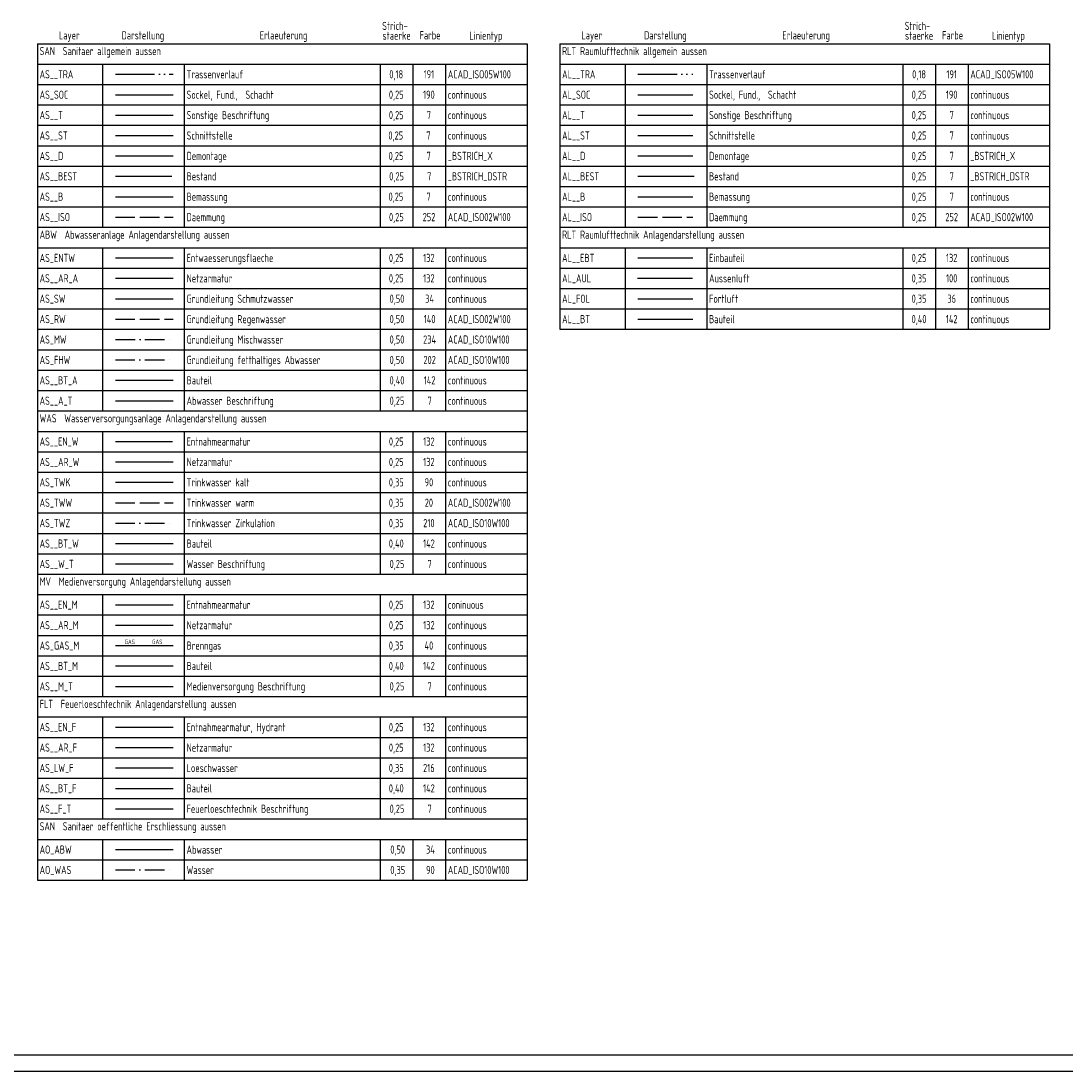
# Model space of a CAD drawing. Header units: millimetres. Extents: x 0 to 118900, y 0 to 84100.
# Tile 2 of 7: x 34500 to 66500, y 0 to 32167. Entities that reach past the tile are written whole.
import ezdxf
from ezdxf.enums import TextEntityAlignment as Align

# ---------------------------------------------------------------- set-up
doc = ezdxf.new("R2010")
doc.units = ezdxf.units.MM
doc.header["$LTSCALE"] = 50
for name, pattern in [('ACAD_ISO02W100', [15, 12, -3]), ('ACAD_ISO05W100', [33, 24, -3, 0, -3, 0, -3]), ('ACAD_ISO10W100', [18, 12, -3, 0, -3])]:
    doc.linetypes.add(name, pattern=pattern)
doc.layers.get('Defpoints').update_dxf_attribs({"color": 1, "linetype": 'CONTINUOUS'})
for name, color, linetype in [('AL__B', 7, 'CONTINUOUS'), ('AL__BEST', 7, '_BSTRICH_DSTR'), ('AL__BT', 142, 'CONTINUOUS'), ('AL__D', 7, '_BSTRICH_X'), ('AL__EBT', 132, 'CONTINUOUS'), ('AL__ISO', 252, 'ACAD_ISO02W100'), ('AL__ST', 7, 'CONTINUOUS'), ('AL__T', 7, 'CONTINUOUS'), ('AL__TRA', 191, 'ACAD_ISO05W100'), ('AL_AUL', 100, 'CONTINUOUS'), ('AL_FOL', 36, 'CONTINUOUS'), ('AL_SOC', 190, 'CONTINUOUS'), ('AO_ABW', 34, 'CONTINUOUS'), ('AO_WAS', 90, 'ACAD_ISO10W100'), ('AS__A_T', 7, 'CONTINUOUS'), ('AS__AR_A', 132, 'CONTINUOUS'), ('AS__AR_F', 132, 'CONTINUOUS'), ('AS__AR_M', 132, 'CONTINUOUS'), ('AS__AR_W', 132, 'CONTINUOUS'), ('AS__B', 7, 'CONTINUOUS'), ('AS__BEST', 7, '_BSTRICH_DSTR'), ('AS__BT_A', 142, 'CONTINUOUS'), ('AS__BT_F', 142, 'CONTINUOUS'), ('AS__BT_M', 142, 'CONTINUOUS'), ('AS__BT_W', 142, 'CONTINUOUS'), ('AS__D', 7, '_BSTRICH_X'), ('AS__EN_F', 132, 'CONTINUOUS'), ('AS__EN_M', 132, 'CONTINUOUS'), ('AS__EN_W', 132, 'CONTINUOUS'), ('AS__F_T', 7, 'CONTINUOUS'), ('AS__ISO', 252, 'ACAD_ISO02W100'), ('AS__M_T', 7, 'CONTINUOUS'), ('AS__ST', 7, 'CONTINUOUS'), ('AS__T', 7, 'CONTINUOUS'), ('AS__TRA', 191, 'ACAD_ISO05W100'), ('AS__W_T', 7, 'CONTINUOUS'), ('AS_ENTW', 132, 'CONTINUOUS'), ('AS_FHW', 202, 'ACAD_ISO10W100'), ('AS_GAS_M', 40, 'CONTINUOUS'), ('AS_LW_F', 216, 'CONTINUOUS'), ('AS_MW', 234, 'ACAD_ISO10W100'), ('AS_RW', 140, 'ACAD_ISO02W100'), ('AS_SOC', 190, 'CONTINUOUS'), ('AS_SW', 34, 'CONTINUOUS'), ('AS_TWK', 90, 'CONTINUOUS'), ('AS_TWW', 20, 'ACAD_ISO02W100'), ('AS_TWZ', 210, 'ACAD_ISO10W100'), ('Z__T', 7, 'CONTINUOUS')]:
    doc.layers.add(name, color=color, linetype=linetype)
doc.styles.add('BSTRICH', font='romans.shx')
doc.styles.add('ISOCP', font='isocp.shx', dxfattribs={"width": 0.8})
doc.linetypes.add('_BSTRICH_DSTR', pattern='A,0,-10,["//",BSTRICH,S=2,R=0,X=-2,Y=-1],-10', length=20)
doc.linetypes.add('_BSTRICH_X', pattern='A,0,-10,["X",BSTRICH,S=2,R=0,X=-2,Y=-1],-10', length=20)

msp = doc.modelspace()

# ---------------------------------------------------------------- linework, layer by layer
at = {"layer": 'AL__B'}
msp.add_line((53389, 26784), (55072, 26784), dxfattribs=at)
at = {"layer": 'AL__BEST'}
msp.add_line((53389, 27409), (55116, 27409), dxfattribs=at)
at = {"layer": 'AL__BT'}
msp.add_line((53389, 23034), (55072, 23034), dxfattribs=at)
at = {"layer": 'AL__D'}
msp.add_line((53389, 28034), (55072, 28034), dxfattribs=at)
at = {"layer": 'AL__EBT'}
msp.add_line((53389, 24909), (55072, 24909), dxfattribs=at)
at = {"layer": 'AL__ISO'}
msp.add_line((53389, 26159), (55072, 26159), dxfattribs=at)
at = {"layer": 'AL__ST'}
msp.add_line((53389, 28659), (55072, 28659), dxfattribs=at)
at = {"layer": 'AL__T'}
msp.add_line((53389, 29284), (55072, 29284), dxfattribs=at)
at = {"layer": 'AL__TRA'}
msp.add_line((53389, 30534), (55072, 30534), dxfattribs=at)
at = {"layer": 'AL_AUL'}
msp.add_line((53375, 24284), (55058, 24284), dxfattribs=at)
at = {"layer": 'AL_FOL'}
msp.add_line((53389, 23659), (55072, 23659), dxfattribs=at)
at = {"layer": 'AL_SOC'}
msp.add_line((53389, 29909), (55072, 29909), dxfattribs=at)
at = {"layer": 'AO_ABW'}
msp.add_line((37389, 6784), (39156, 6784), dxfattribs=at)
at = {"layer": 'AO_WAS'}
msp.add_line((37389, 6159), (39156, 6159), dxfattribs=at)
at = {"layer": 'AS__A_T'}
msp.add_line((37389, 20534), (39156, 20534), dxfattribs=at)
at = {"layer": 'AS__AR_A'}
msp.add_line((37389, 24284), (39156, 24284), dxfattribs=at)
at = {"layer": 'AS__AR_F'}
msp.add_line((37389, 9909), (39156, 9909), dxfattribs=at)
at = {"layer": 'AS__AR_M'}
msp.add_line((37389, 13659), (39156, 13659), dxfattribs=at)
at = {"layer": 'AS__AR_W'}
msp.add_line((37389, 18659), (39156, 18659), dxfattribs=at)
at = {"layer": 'AS__B'}
msp.add_line((37389, 26784), (39156, 26784), dxfattribs=at)
at = {"layer": 'AS__BEST'}
msp.add_line((37389, 27409), (39116, 27409), dxfattribs=at)
at = {"layer": 'AS__BT_A'}
msp.add_line((37389, 21159), (39156, 21159), dxfattribs=at)
at = {"layer": 'AS__BT_F'}
msp.add_line((37389, 8659), (39156, 8659), dxfattribs=at)
at = {"layer": 'AS__BT_M'}
msp.add_line((37389, 12409), (39156, 12409), dxfattribs=at)
at = {"layer": 'AS__BT_W'}
msp.add_line((37389, 16159), (39156, 16159), dxfattribs=at)
at = {"layer": 'AS__D'}
msp.add_line((37389, 28034), (39156, 28034), dxfattribs=at)
at = {"layer": 'AS__EN_F'}
msp.add_line((37389, 10534), (39156, 10534), dxfattribs=at)
at = {"layer": 'AS__EN_M'}
msp.add_line((37389, 14284), (39156, 14284), dxfattribs=at)
at = {"layer": 'AS__EN_W'}
msp.add_line((37389, 19284), (39136, 19284), dxfattribs=at)
at = {"layer": 'AS__F_T'}
msp.add_line((37389, 8034), (39156, 8034), dxfattribs=at)
at = {"layer": 'AS__ISO'}
msp.add_line((37389, 26159), (39156, 26159), dxfattribs=at)
at = {"layer": 'AS__M_T'}
msp.add_line((37389, 11784), (39156, 11784), dxfattribs=at)
at = {"layer": 'AS__ST'}
msp.add_line((37389, 28659), (39156, 28659), dxfattribs=at)
at = {"layer": 'AS__T'}
msp.add_line((37389, 29284), (39156, 29284), dxfattribs=at)
at = {"layer": 'AS__TRA'}
msp.add_line((37389, 30534), (39156, 30534), dxfattribs=at)
at = {"layer": 'AS__W_T'}
msp.add_line((37389, 15534), (39156, 15534), dxfattribs=at)
at = {"layer": 'AS_ENTW'}
msp.add_line((37389, 24909), (39156, 24909), dxfattribs=at)
at = {"layer": 'AS_FHW'}
msp.add_line((37389, 21784), (39156, 21784), dxfattribs=at)
at = {"layer": 'AS_GAS_M'}
msp.add_line((37389, 13034), (39156, 13034), dxfattribs=at)
at = {"layer": 'AS_LW_F'}
msp.add_line((37389, 9284), (39156, 9284), dxfattribs=at)
at = {"layer": 'AS_MW'}
msp.add_line((37395, 22409), (39156, 22409), dxfattribs=at)
at = {"layer": 'AS_RW'}
msp.add_line((37389, 23034), (39156, 23034), dxfattribs=at)
at = {"layer": 'AS_SOC'}
msp.add_line((37389, 29909), (39156, 29909), dxfattribs=at)
at = {"layer": 'AS_SW'}
msp.add_line((37389, 23659), (39156, 23659), dxfattribs=at)
at = {"layer": 'AS_TWK'}
msp.add_line((37389, 18034), (39156, 18034), dxfattribs=at)
at = {"layer": 'AS_TWW'}
msp.add_line((37389, 17409), (39156, 17409), dxfattribs=at)
at = {"layer": 'AS_TWZ'}
msp.add_line((37389, 16784), (39156, 16784), dxfattribs=at)
at = {"layer": 'Defpoints'}
for p, q in [((2000, 500), (118400, 500)), ((0, 0), (118900, 0))]:
    msp.add_line(p, q, dxfattribs=at)
at = {"layer": 'Z__T'}
for p, q in [((35000, 31471), (35000, 5846)), ((35000, 31471), (50000, 31471)), ((50000, 31471), (50000, 5846)), ((51000, 31471), (51000, 22721)), ((51000, 31471), (66000, 31471)), ((66000, 31471), (66000, 22721)), ((35000, 30846), (50000, 30846)), ((37000, 30846), (37000, 25846)), ((39500, 30846), (39500, 25846)), ((45500, 30846), (45500, 25846)), ((46500, 30846), (46500, 25846)), ((47500, 30846), (47500, 25846)), ((51000, 30846), (66000, 30846)), ((53000, 30846), (53000, 25846)), ((55500, 30846), (55500, 25846)), ((61500, 30846), (61500, 25846)), ((62500, 30846), (62500, 25846)), ((63500, 30846), (63500, 25846)), ((35000, 30221), (50000, 30221)), ((51000, 30221), (66000, 30221)), ((35000, 29596), (50000, 29596)), ((51000, 29596), (66000, 29596)), ((35000, 28971), (50000, 28971)), ((51000, 28971), (66000, 28971)), ((35000, 28346), (50000, 28346)), ((51000, 28346), (66000, 28346)), ((35000, 27721), (50000, 27721)), ((51000, 27721), (66000, 27721)), ((35000, 27096), (50000, 27096)), ((51000, 27096), (66000, 27096)), ((35000, 26471), (50000, 26471)), ((51000, 26471), (66000, 26471)), ((35000, 25846), (50000, 25846)), ((51000, 25846), (66000, 25846)), ((35000, 25221), (50000, 25221)), ((37000, 25221), (37000, 20221)), ((39500, 25221), (39500, 20221)), ((45500, 25221), (45500, 20221)), ((46500, 25221), (46500, 20221)), ((47500, 25221), (47500, 20221)), ((51000, 25221), (66000, 25221)), ((53000, 25221), (53000, 22721)), ((55500, 25221), (55500, 22721)), ((61500, 25221), (61500, 22721)), ((62500, 25221), (62500, 22721)), ((63500, 25221), (63500, 22721)), ((35000, 24596), (50000, 24596)), ((51000, 24596), (66000, 24596)), ((35000, 23971), (50000, 23971)), ((51000, 23971), (66000, 23971)), ((35000, 23346), (50000, 23346)), ((51000, 23346), (66000, 23346)), ((35000, 22721), (50000, 22721)), ((51000, 22721), (66000, 22721)), ((35000, 22096), (50000, 22096)), ((35000, 21471), (50000, 21471)), ((35000, 20846), (50000, 20846)), ((35000, 20221), (50000, 20221)), ((35000, 19596), (50000, 19596)), ((37000, 19596), (37000, 15221)), ((39500, 19596), (39500, 15221)), ((45500, 19596), (45500, 15221)), ((46500, 19596), (46500, 15221)), ((47500, 19596), (47500, 15221)), ((35000, 18971), (50000, 18971)), ((35000, 18346), (50000, 18346)), ((35000, 17721), (50000, 17721)), ((35000, 17096), (50000, 17096)), ((35000, 16471), (50000, 16471)), ((35000, 15846), (50000, 15846)), ((35000, 15221), (50000, 15221)), ((35000, 14596), (50000, 14596)), ((37000, 14596), (37000, 11471)), ((39500, 14596), (39500, 11471)), ((45500, 14596), (45500, 11471)), ((46500, 14596), (46500, 11471)), ((47500, 14596), (47500, 11471)), ((35000, 13971), (50000, 13971)), ((35000, 13346), (50000, 13346)), ((35000, 12721), (50000, 12721)), ((35000, 12096), (50000, 12096)), ((35000, 11471), (50000, 11471)), ((35000, 10846), (50000, 10846)), ((37000, 10846), (37000, 7721)), ((39500, 10846), (39500, 7721)), ((45500, 10846), (45500, 7721)), ((46500, 10846), (46500, 7721)), ((47500, 10846), (47500, 7721)), ((35000, 10221), (50000, 10221)), ((35000, 9596), (50000, 9596)), ((35000, 8971), (50000, 8971)), ((35000, 8346), (50000, 8346)), ((35000, 7721), (50000, 7721)), ((35000, 7096), (50000, 7096)), ((37000, 7096), (37000, 5846)), ((39500, 7096), (39500, 5846)), ((45500, 7096), (45500, 5846)), ((46500, 7096), (46500, 5846)), ((47500, 7096), (47500, 5846)), ((35000, 6471), (50000, 6471)), ((35000, 5846), (50000, 5846))]:
    msp.add_line(p, q, dxfattribs=at)

# ---------------------------------------------------------------- texts
at = {"layer": 'AS_GAS_M', "lineweight": 18, "style": 'ISOCP', "width": 0.8}
for p in [(37671, 13076), (38514, 13076)]:
    msp.add_text('GAS', height=140, dxfattribs=at).set_placement(p)
at = {"layer": 'Z__T', "style": 'ISOCP', "width": 0.8}
for s, p in [('Strich-', (45951, 31817)), ('Strich-', (61951, 31817)), ('Layer', (35978, 31528)), ('Darstellung', (38232, 31528)), ('Erlaeuterung', (42541, 31528)), ('staerke', (46002, 31520)), ('Farbe', (47027, 31530)), ('Linientyp', (48737, 31520)), ('Layer', (51978, 31528)), ('Darstellung', (54232, 31528)), ('Erlaeuterung', (58541, 31528)), ('staerke', (62002, 31520)), ('Farbe', (63027, 31530)), ('Linientyp', (64737, 31520))]:
    msp.add_text(s, height=250, dxfattribs=at).set_placement(p, align=Align.BOTTOM_CENTER)
for s, p in [('SAN  Sanitaer allgemein aussen', (35070, 31121)), ('RLT Raumlufttechnik allgemein aussen', (51070, 31121)), ('AS__TRA', (35070, 30409)), ('Trassenverlauf', (39570, 30409)), ('ACAD_ISO05W100', (47570, 30409)), ('AL__TRA', (51070, 30409)), ('Trassenverlauf', (55570, 30409)), ('ACAD_ISO05W100', (63570, 30409)), ('AS_SOC', (35070, 29784)), ('Sockel, Fund.,  Schacht', (39570, 29784)), ('continuous', (47570, 29784)), ('AL_SOC', (51070, 29784)), ('Sockel, Fund.,  Schacht', (55570, 29784)), ('continuous', (63570, 29784)), ('AS__T', (35070, 29159)), ('Sonstige Beschriftung ', (39570, 29159)), ('continuous', (47570, 29159)), ('AL__T', (51070, 29159)), ('Sonstige Beschriftung ', (55570, 29159)), ('continuous', (63570, 29159)), ('AS__ST', (35070, 28534)), ('Schnittstelle', (39570, 28534)), ('continuous', (47570, 28534)), ('AL__ST', (51070, 28534)), ('Schnittstelle', (55570, 28534)), ('continuous', (63570, 28534)), ('AS__D', (35070, 27909)), ('Demontage', (39570, 27909)), ('_BSTRICH_X', (47570, 27909)), ('AL__D', (51070, 27909)), ('Demontage', (55570, 27909)), ('_BSTRICH_X', (63570, 27909)), ('AS__BEST', (35070, 27284)), ('Bestand', (39570, 27284)), ('_BSTRICH_DSTR', (47570, 27284)), ('AL__BEST', (51070, 27284)), ('Bestand', (55570, 27284)), ('_BSTRICH_DSTR', (63570, 27284)), ('AS__B', (35070, 26659)), ('Bemassung ', (39570, 26659)), ('continuous', (47570, 26659)), ('AL__B', (51070, 26659)), ('Bemassung', (55570, 26659)), ('continuous', (63570, 26659)), ('AS__ISO', (35070, 26034)), ('Daemmung ', (39570, 26034)), ('ACAD_ISO02W100', (47570, 26034)), ('AL__ISO', (51070, 26034)), ('Daemmung ', (55570, 26034)), ('ACAD_ISO02W100', (63570, 26034)), ('ABW  Abwasseranlage Anlagendarstellung aussen', (35070, 25496)), ('RLT Raumlufttechnik Anlagendarstellung aussen', (51070, 25496)), ('AS_ENTW', (35070, 24784)), ('Entwaesserungsflaeche', (39570, 24784)), ('continuous', (47570, 24784)), ('AL__EBT', (51070, 24784)), ('Einbauteil', (55570, 24784)), ('continuous', (63570, 24784)), ('AS__AR_A', (35070, 24159)), ('Netzarmatur', (39570, 24159)), ('continuous', (47570, 24159)), ('AL_AUL', (51070, 24159)), ('Aussenluft', (55570, 24159)), ('continuous', (63570, 24159)), ('Grundleitung Schmutzwasser', (39570, 23534)), ('Fortluft', (55570, 23534)), ('AS_SW', (35070, 23534)), ('continuous', (47570, 23534)), ('AL_FOL', (51070, 23534)), ('continuous', (63570, 23534)), ('AS_RW', (35070, 22909)), ('Grundleitung Regenwasser ', (39570, 22909)), ('ACAD_ISO02W100', (47570, 22909)), ('Bauteil', (55570, 22909)), ('continuous', (63570, 22909)), ('AL__BT', (51070, 22909)), ('AS_MW', (35070, 22284)), ('Grundleitung Mischwasser', (39570, 22284)), ('ACAD_ISO10W100', (47570, 22284)), ('AS_FHW', (35070, 21659)), ('Grundleitung fetthaltiges Abwasser', (39570, 21659)), ('ACAD_ISO10W100', (47570, 21659)), ('AS__BT_A', (35070, 21034)), ('Bauteil', (39570, 21034)), ('continuous', (47570, 21034)), ('AS__A_T', (35070, 20409)), ('Abwasser Beschriftung', (39570, 20409)), ('continuous', (47570, 20409)), ('WAS  Wasserversorgungsanlage Anlagendarstellung aussen', (35070, 19871)), ('AS__EN_W', (35070, 19159)), ('Entnahmearmatur', (39570, 19159)), ('continuous', (47570, 19159)), ('AS__AR_W', (35070, 18534)), ('Netzarmatur', (39570, 18534)), ('continuous', (47570, 18534)), ('AS_TWK', (35070, 17909)), ('Trinkwasser kalt ', (39570, 17909)), ('continuous', (47570, 17909)), ('AS_TWW', (35070, 17284)), ('Trinkwasser warm ', (39570, 17284)), ('ACAD_ISO02W100', (47570, 17284)), ('AS_TWZ', (35070, 16659)), ('Trinkwasser Zirkulation', (39570, 16659)), ('ACAD_ISO10W100', (47570, 16659)), ('AS__BT_W', (35070, 16034)), ('Bauteil ', (39570, 16034)), ('continuous', (47570, 16034)), ('AS__W_T', (35070, 15409)), ('Wasser Beschriftung', (39570, 15409)), ('continuous', (47570, 15409)), ('MV  Medienversorgung Anlagendarstellung aussen', (35070, 14871)), ('AS__EN_M', (35070, 14159)), ('Entnahmearmatur ', (39570, 14159)), ('coninuous', (47570, 14159)), ('AS__AR_M', (35070, 13534)), ('Netzarmatur', (39570, 13534)), ('continuous', (47570, 13534)), ('AS_GAS_M', (35070, 12909)), ('Brenngas', (39570, 12909)), ('continuous', (47570, 12909)), ('Bauteil', (39570, 12284)), ('continuous', (47570, 12284)), ('AS__BT_M', (35070, 12284)), ('AS__M_T', (35070, 11659)), ('Medienversorgung Beschriftung', (39570, 11659)), ('continuous', (47570, 11659)), ('FLT  Feuerloeschtechnik Anlagendarstellung aussen', (35070, 11121)), ('AS__EN_F', (35070, 10409)), ('Entnahmearmatur, Hydrant', (39570, 10409)), ('continuous', (47570, 10409)), ('AS__AR_F', (35070, 9784)), ('Netzarmatur', (39570, 9784)), ('continuous', (47570, 9784)), ('AS_LW_F', (35070, 9159)), ('Loeschwasser ', (39570, 9159)), ('continuous', (47570, 9159)), ('AS__BT_F', (35070, 8534)), ('Bauteil ', (39570, 8534)), ('continuous', (47570, 8534)), ('AS__F_T', (35070, 7909)), ('Feuerloeschtechnik Beschriftung', (39570, 7909)), ('continuous', (47570, 7909)), ('SAN  Sanitaer oeffentliche Erschliessung aussen', (35070, 7371)), ('AO_ABW', (35070, 6659)), ('Abwasser', (39570, 6659)), ('continuous', (47570, 6659)), ('AO_WAS', (35070, 6034)), ('Wasser', (39570, 6034)), ('ACAD_ISO10W100', (47570, 6034))]:
    msp.add_text(s, height=250, dxfattribs=at).set_placement(p)
for s, p in [('0,18', (45991, 30409)), ('191', (46991, 30409)), ('0,18', (62000, 30409)), ('191', (63000, 30409)), ('0,25', (45991, 29784)), ('190', (46991, 29784)), ('0,25', (62000, 29784)), ('190', (63000, 29784)), ('0,25', (45991, 29159)), ('7', (46991, 29159)), ('0,25', (62000, 29159)), ('7', (63000, 29159)), ('0,25', (45976, 28534)), ('7', (46976, 28534)), ('0,25', (62000, 28534)), ('7', (63000, 28534)), ('0,25', (45984, 27909)), ('7', (46984, 27909)), ('0,25', (62000, 27909)), ('7', (63000, 27909)), ('0,25', (46000, 27284)), ('7', (47000, 27284)), ('0,25', (62000, 27284)), ('7', (63000, 27284)), ('0,25', (45981, 26659)), ('7', (46981, 26659)), ('0,25', (62000, 26659)), ('7', (63000, 26659)), ('0,25', (45995, 26034)), ('252', (46995, 26034)), ('0,25', (62000, 26034)), ('252', (63000, 26034)), ('0,25', (45991, 24784)), ('132', (46991, 24784)), ('0,25', (62000, 24784)), ('132', (63000, 24784)), ('0,25', (45991, 24159)), ('132', (46991, 24159)), ('0,35', (62000, 24159)), ('100', (63000, 24159)), ('0,50', (46013, 23534)), ('34', (47013, 23534)), ('0,35', (62000, 23534)), ('36', (63000, 23534)), ('0,50', (46013, 22909)), ('140', (47013, 22909)), ('0,40', (62000, 22909)), ('142', (63000, 22909)), ('0,50', (46013, 22284)), ('234', (47013, 22284)), ('0,50', (46013, 21659)), ('202', (47013, 21659)), ('0,40', (46013, 21034)), ('142', (47013, 21034)), ('0,25', (46013, 20409)), ('7', (47013, 20409)), ('0,25', (45991, 19159)), ('132', (46991, 19159)), ('0,25', (45991, 18534)), ('132', (46991, 18534)), ('0,35', (45991, 17909)), ('90', (46991, 17909)), ('0,35', (45991, 17284)), ('20', (46991, 17284)), ('0,35', (45991, 16659)), ('210', (46991, 16659)), ('0,40', (45991, 16034)), ('142', (46991, 16034)), ('0,25', (46013, 15409)), ('7', (47013, 15409)), ('0,25', (45991, 14159)), ('132', (46991, 14159)), ('0,25', (45991, 13534)), ('132', (46991, 13534)), ('0,35', (45991, 12909)), ('40', (46991, 12909)), ('0,40', (45991, 12284)), ('142', (46991, 12284)), ('0,25', (46013, 11659)), ('7', (47013, 11659)), ('0,25', (45991, 10409)), ('132', (46991, 10409)), ('0,25', (45991, 9784)), ('132', (46991, 9784)), ('0,35', (45991, 9159)), ('216', (46991, 9159)), ('0,40', (45991, 8534)), ('142', (46991, 8534)), ('0,25', (46013, 7909)), ('7', (47013, 7909)), ('0,50', (46036, 6659)), ('34', (47036, 6659)), ('0,35', (46036, 6034)), ('90', (47036, 6034))]:
    msp.add_text(s, height=250, dxfattribs=at).set_placement(p, align=Align.CENTER)

doc.saveas('drawing.dxf')
